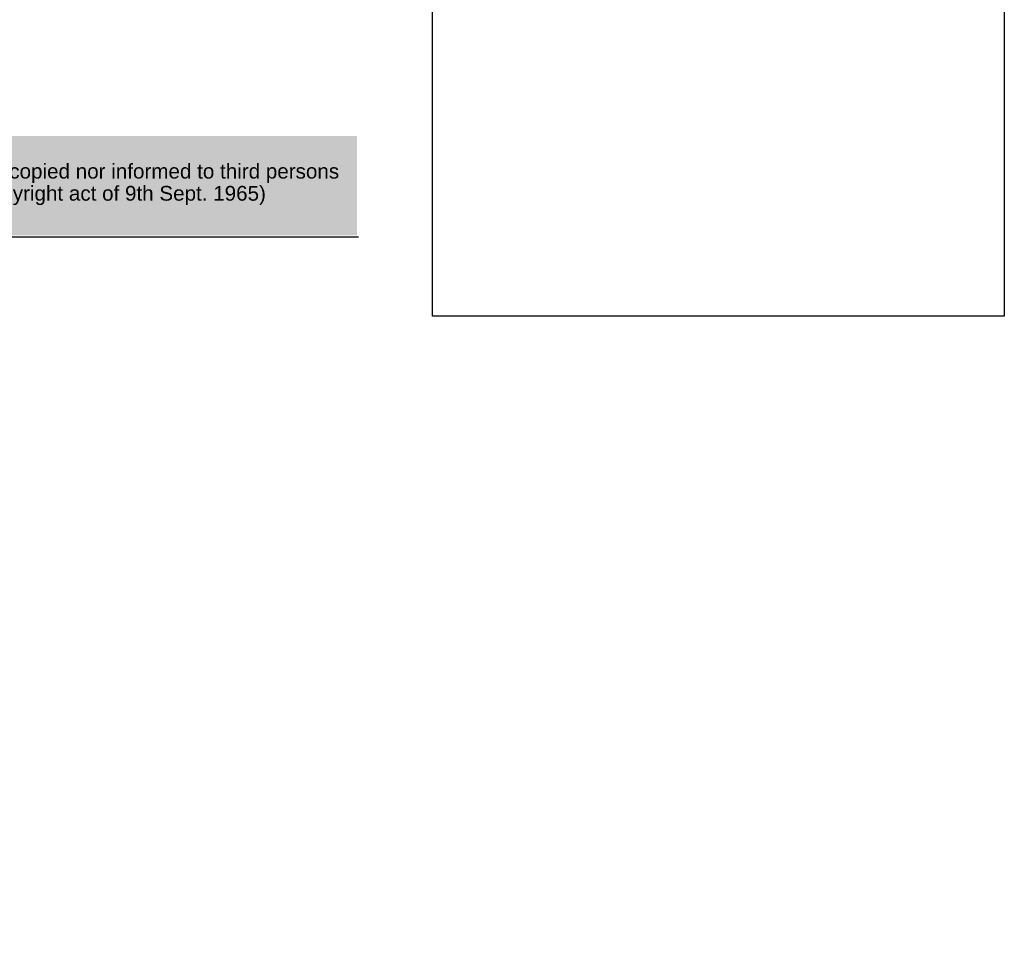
# Paper-space layout 'Invenitec-A4' of a CAD drawing. Header units: millimetres. Extents: x -135 to 296, y -123 to 302.
# Tile 2 of 9: x 101 to 296, y -123 to 60. Entities that reach past the tile are written whole.
import ezdxf
from ezdxf.entities.mleader import LeaderData, LeaderLine
from ezdxf.math import Vec2, Vec3

# ---------------------------------------------------------------- set-up
doc = ezdxf.new("R2010")
doc.units = ezdxf.units.MM
doc.layers.add('Default', color=7, linetype='Continuous')
picture_1 = doc.add_image_def('image1.jpg', size_in_pixel=(1363, 928))

# ---------------------------------------------------------------- blocks, each defined once
blk = doc.blocks.new('_Dot')
at = {"color": 0, "linetype": 'ByBlock', "lineweight": -2}
blk.add_line((-0.5, 0), (-1, 0), dxfattribs=at)
at = {"color": 0, "linetype": 'ByBlock', "const_width": 0.5}
blk.add_lwpolyline([(-0.25, 0, 1), (0.25, 0, 1)], format="xyb", close=True, dxfattribs=at)

psp = doc.layouts.new('Invenitec-A4')

# ---------------------------------------------------------------- hatches: boundary and pattern name
at = {"layer": 'Default', "linetype": 'Continuous'}
psp.add_hatch(color=7, dxfattribs=at).paths.add_polyline_path([(167.791, 37.241), (-135.234, 37.241), (-135.234, 17.624), (167.791, 17.624)])

# ---------------------------------------------------------------- linework, layer by layer
at = {"layer": 'Default', "color": 7, "linetype": 'Continuous'}
psp.add_line((168.023, 17.28), (-134.998, 17.28), dxfattribs=at)

# ---------------------------------------------------------------- pictures from other files: only their frames are drawn
image = psp.add_image(picture_1, insert=(182.695, 1.619), size_in_units=(112.996, 76.934))
image.dxf.flags = 7

# ---------------------------------------------------------------- leaders
ml = psp.add_multileader_mtext('Standard', dxfattribs=at)
ml.set_content('{\\pxsm0.9;\\fArial|b0||i0||c0|p34;\\W1.;This drawing remains property of rheonics. It may be neither copied nor informed to third persons \\Por competitors without our approval. ( 2 paragraph 1 fig.7 copyright act of 9th Sept. 1965)\\P}', color=7)
ml.set_leader_properties()
ml.set_arrow_properties(name='DOT')
ml.build(insert=Vec2(0, 0))
ml.multileader.update_dxf_attribs({"leader_type": 0, "dogleg_length": 0, "arrow_head_size": 2.915})
ctx = ml.context
ctx.base_point, ctx.char_height, ctx.arrow_head_size, ctx.landing_gap_size, ctx.plane_origin = Vec3(-11.532, 29.876), 2.915368, 2.915, 1.02, Vec3(-135.333, -0.741)
ctx.mtext.insert = Vec3(-10.511, 31.762)

doc.saveas('drawing.dxf')
